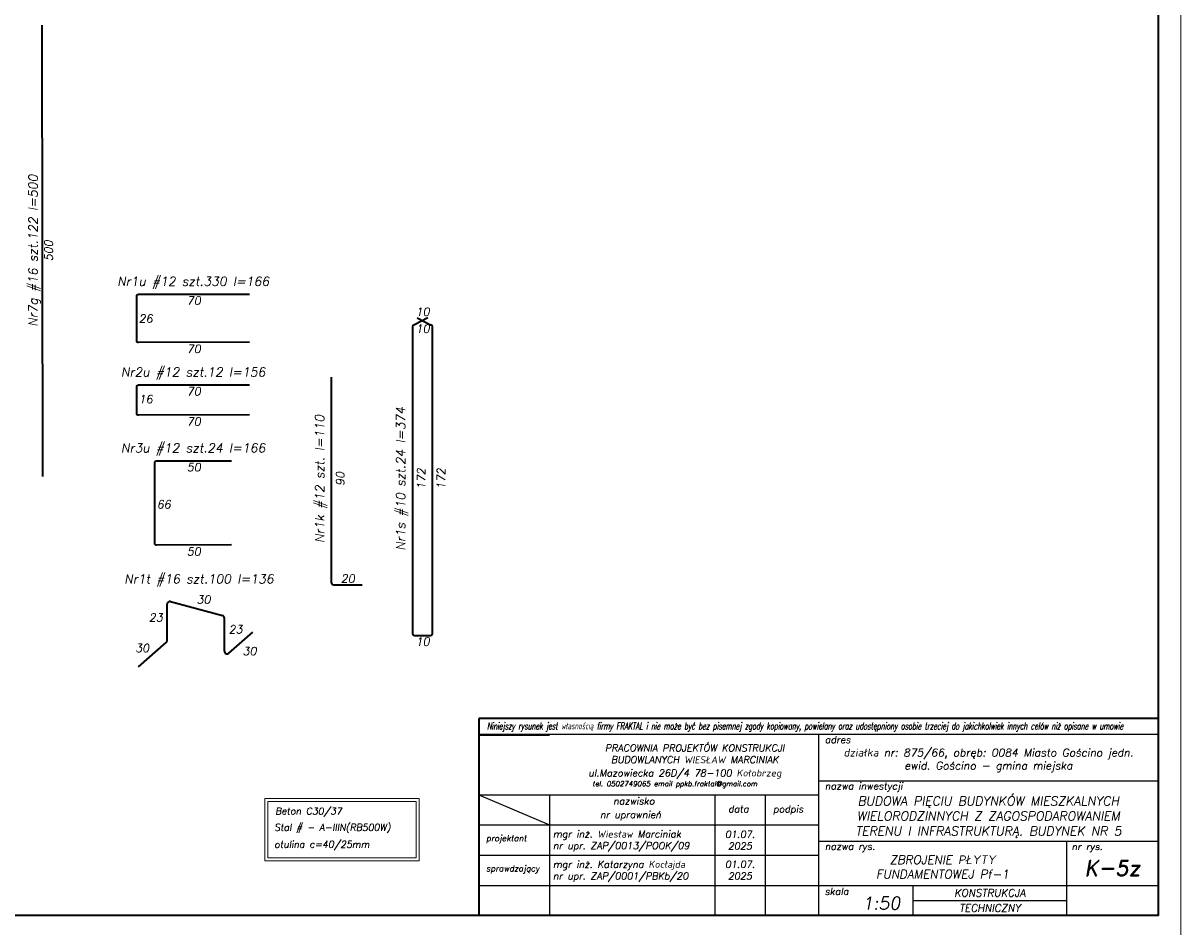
# Model space of a CAD drawing. Header units: millimetres. Extents: x 300938 to 312016, y 11971 to 20881.
# Tile 235 of 239: x 310734 to 312016, y 17954 to 18955. Entities that reach past the tile are written whole.
import ezdxf

# ---------------------------------------------------------------- set-up
doc = ezdxf.new("R2010")
doc.units = ezdxf.units.MM
doc.linetypes.add('ACAD_ISO10W100', pattern=[18, 12, -3, 0, -3])
for name, color, linetype, lineweight in [('konstrukcja', 3, 'Continuous', 35), ('konstrukcja fundamenty', 6, 'ACAD_ISO10W100', 35), ('konstrukcja wymiary', 1, 'Continuous', 13), ('opisy', 2, 'Continuous', 18), ('zbrojenie płyty', 141, 'Continuous', 35)]:
    doc.layers.add(name, color=color, linetype=linetype, lineweight=lineweight)
doc.layers.add('tabelka', color=5, linetype='Continuous')
doc.styles.add('KONSTRUKCJA', font='romand.shx', dxfattribs={"oblique": 10})
doc.styles.add('mój opis', font='romand.shx', dxfattribs={"oblique": 20})
doc.styles.get("Standard").update_dxf_attribs({"font": 'romand.shx', "oblique": 10})

msp = doc.modelspace()

# ---------------------------------------------------------------- linework, layer by layer
msp.add_line((311238.503, 18166.703), (311316.573, 18166.703))
at = {"layer": 'konstrukcja'}
msp.add_lwpolyline([(311991.285, 20016.794), (311991.285, 17966.794), (306291.285, 17966.794), (306291.285, 20016.794)], close=True, dxfattribs=at)
at = {"layer": 'konstrukcja fundamenty', "linetype": 'Continuous'}
for p, q in [((311991.285, 18185.091), (311238.503, 18185.091)), ((311238.503, 18185.091), (311238.503, 17966.794)), ((311238.503, 18167.536), (311238.503, 17966.794))]:
    msp.add_line(p, q, dxfattribs=at)
at = {"layer": 'konstrukcja wymiary'}
for points in [[(312016.285, 20041.794), (312016.285, 17941.794), (306266.285, 17941.794), (306266.285, 20041.794)], [(311001.31, 18027.473), (311172.385, 18027.473), (311172.385, 18096.395), (311001.31, 18096.395)], [(311004.67, 18030.833), (311169.025, 18030.833), (311169.025, 18093.035), (311004.67, 18093.035)]]:
    msp.add_lwpolyline(points, close=True, dxfattribs=at)
at = {"layer": 'tabelka', "color": 2, "linetype": 'ByBlock'}
for p, q in [((311991.285, 18167.536), (311238.503, 18167.536)), ((311991.285, 18167.536), (311238.503, 18167.536)), ((311614.894, 18167.536), (311614.894, 17966.794)), ((311614.894, 18167.536), (311614.894, 17966.794)), ((311991.285, 18167.536), (311991.285, 17966.794)), ((311991.285, 18167.536), (311991.285, 17966.794)), ((311614.894, 18115.986), (311991.285, 18115.986)), ((311238.503, 18100.622), (311614.894, 18100.622)), ((311238.503, 18100.622), (311316.836, 18067.165)), ((311238.503, 18100.622), (311614.894, 18100.622)), ((311238.503, 18100.622), (311316.836, 18067.165)), ((311316.836, 18100.622), (311316.836, 17966.794)), ((311316.836, 18100.622), (311316.836, 17966.794)), ((311499.801, 18100.622), (311499.801, 17966.794)), ((311499.801, 18100.622), (311499.801, 17966.794)), ((311555.865, 18100.622), (311555.865, 17966.794)), ((311238.503, 18067.165), (311614.894, 18067.165)), ((311238.503, 18067.165), (311614.894, 18067.165)), ((311614.894, 18049.05), (311991.285, 18049.05)), ((311614.894, 18049.05), (311991.285, 18049.05)), ((311889.769, 18049.05), (311889.769, 17966.794)), ((311889.769, 18049.05), (311889.769, 17966.794)), ((311238.503, 18033.708), (311614.894, 18033.708)), ((311238.503, 18033.708), (311614.894, 18033.708)), ((311238.503, 18000.251), (311991.285, 18000.251)), ((311238.503, 18000.251), (311889.769, 18000.251)), ((311719.447, 18000.251), (311719.447, 17966.794)), ((311719.447, 18000.251), (311719.447, 17966.794)), ((311719.447, 17983.522), (311889.769, 17983.522)), ((311238.503, 17966.794), (311991.285, 17966.794)), ((311238.503, 17966.794), (311991.285, 17966.794)), ((311322.146, 17966.794), (311991.285, 17966.794)), ((311322.146, 17966.794), (311991.285, 17966.794))]:
    msp.add_line(p, q, dxfattribs=at)
at = {"layer": 'zbrojenie płyty'}
for p, q in [((310754.132, 18953.243), (310755.132, 18453.243)), ((311182.053, 18628.908), (311167.041, 18621.141)), ((311170.03, 18628.908), (311185.041, 18621.141)), ((311165.041, 18619.141), (311165.041, 18278.865)), ((311187.041, 18278.865), (311187.041, 18619.141)), ((311075.284, 18334.97), (311075.284, 18563.036)), ((311077.284, 18332.97), (311109.284, 18332.97)), ((310892.971, 18271.399), (310892.971, 18311.64)), ((310896.745, 18314.538), (310954.289, 18299.166)), ((310956.515, 18259.707), (310956.515, 18296.268)), ((310961.497, 18257.456), (310987.97, 18280.765)), ((310861.516, 18242.347), (310891.953, 18269.147)), ((311167.041, 18276.865), (311185.041, 18276.865))]:
    msp.add_line(p, q, dxfattribs=at)
for points in [[(310984.359, 18602.008), (310861.428, 18601.426, -0.41558895), (310859.419, 18603.426), (310859.419, 18653.117, -0.41421356), (310861.419, 18655.117), (310984.359, 18655.117)], [(310984.359, 18521.546), (310861.428, 18520.964, -0.41558895), (310859.419, 18522.964), (310859.419, 18552.655, -0.41421356), (310861.419, 18554.655), (310984.359, 18554.655)], [(310964.359, 18377.51), (310881.428, 18376.929, -0.41558895), (310879.419, 18378.929), (310879.419, 18468.62, -0.41421356), (310881.419, 18470.62), (310964.359, 18470.62)]]:
    msp.add_lwpolyline(points, format="xyb", dxfattribs=at)
for centre, radius, start, end in [((311167.041, 18619.141), 2, 90, 180), ((311185.041, 18619.141), 2, 0, 90), ((311077.284, 18334.97), 2, 180, 270), ((310895.971, 18311.64), 3, 75.043695, 180), ((310953.515, 18296.268), 3, 0, 75.043695), ((310889.971, 18271.399), 3, 311.364293, 0), ((311167.041, 18278.865), 2, 180, 270), ((311185.041, 18278.865), 2, 270, 0), ((310959.515, 18259.707), 3, 180, 311.364293)]:
    msp.add_arc(centre, radius, start, end, dxfattribs=at)

# ---------------------------------------------------------------- texts
at = {"insert": (311247.683, 18180.635), "char_height": 7.603854, "width": 722.25719, "attachment_point": 1}
msp.add_mtext('{\\Fsimplex|c238;\\W0.6;Niniejszy rysunek jest własnością firmy FRAKTAL i nie może być bez pisemnej zgody kopiowany, powielany oraz udostępniony osobie trzeciej do jakichkolwiek innych celów niż opisane w umowie}', dxfattribs=at)
at = {"style": 'mój opis'}
for s, insert, char_height, width, attachment_point in [('{\\Q10;adres}', (311621.8, 18165.614), 7.74467, 383.27788, 1), ('\\pxqc;{\\Q10;PRACOWNIA PROJEKTÓW KONSTRUKCJI\\PBUDOWLANYCH WIESŁAW MARCINIAK}', (311286.089, 18156.156), 7.74467, 383.27788, 1), ('\\pxqc;{\\Q10;działka nr: 875/66, obręb: 0084 Miasto Gościno jedn. ewid. Gościno - gmina miejska }', (311803.089, 18138.646), 8.66666, 376.39076, 5), ('{\\Q10;ul.Mazowiecka 26D/4 78-100 Kołobrzeg\\P\\pxql;\\H0.85511x; \\H0.85714x;tel. 0502749065 email ppkb.fraktal@gmail.com}', (311359.7, 18128.567), 7.74467, 383.27788, 1), ('{\\Q10;nazwa inwestycji}', (311621.8, 18114.064), 7.74467, 383.27788, 1), ('\\pxsm1,qc;{\\Q10;BUDOWA PIĘCIU BUDYNKÓW MIESZKALNYCH WIELORODZINNYCH Z ZAGOSPODAROWANIEM TERENU I INFRASTRUKTURĄ. BUDYNEK NR 5}', (311803.089, 18075.858), 9.99999, 376.39076, 5), ('{\\Q10;nazwisko}', (311387.36, 18097.484), 7.74467, 383.27788, 1), ('{\\Q10;data}', (311514.706, 18088.877), 7.74467, 383.27788, 1), ('{\\Q10;podpis}', (311564.517, 18088.877), 7.74467, 383.27788, 1), ('{\\Q10;nr uprawnień}', (311372.742, 18082.455), 7.74467, 383.27788, 1), ('{\\Q10;mgr inż. Wiesław Marciniak}', (311320.594, 18060.934), 7.74467, 383.27788, 1), ('\\pxt20;{\\Q10;projektant}', (311246.551, 18055.746), 6.62256, 383.27788, 1), ('\\A1;{\\Q10;nr upr. ZAP/0013/POOK/09}', (311320.594, 18047.983), 7.74467, 383.27788, 1), ('{\\Q10;01.07.\\P2025}', (311527.833, 18050.436), 7.74467, 56.06429, 5), ('{\\Q10;nazwa rys.}', (311621.8, 18047.372), 7.73332, 383.27788, 1), ('\\pxqc;{\\Q10;ZBROJENIE PŁYTY\\PFUNDAMENTOWEJ Pf-1}', (311752.331, 18020.669), 9.59998, 274.87463, 5), ('{\\Q10;nr rys.}', (311895.202, 18047.159), 7.74467, 383.27788, 1), ('\\pxt20;{\\Q10;sprawdzający}', (311246.551, 18022.29), 6.62256, 383.27788, 1), ('{\\Q10;mgr inż. Katarzyna Kocłajda}', (311320.594, 18027.477), 7.74467, 383.27788, 1), ('{\\Q10;01.07.\\P2025}', (311527.833, 18016.979), 7.74467, 56.06429, 5), ('{\\Q10;K-5z}', (311940.527, 18019.291), 17.24624, 101.51613, 5), ('\\A1;{\\Q10;nr upr. ZAP/0001/PBKb/20}', (311320.594, 18014.526), 7.74467, 383.27788, 1), ('{\\Q10;skala}', (311621.662, 17997.503), 7.74467, 383.27788, 1), ('{\\Q10;1:50}', (311663.21, 17987.5), 14.08121, 383.27788, 1), ('{\\Q10;KONSTRUKCJA}', (311804.608, 17991.887), 8.36424, 170.32164, 5), ('{\\Q10;TECHNICZNY}', (311804.608, 17975.158), 8.36424, 170.32164, 5)]:
    msp.add_mtext(s, dxfattribs=dict(at, insert=insert, char_height=char_height, width=width, attachment_point=attachment_point))
at = {"layer": 'opisy', "width": 253.11941, "attachment_point": 5, "rotation": 90}
for s, insert, char_height in [('Nr7g #16 szt.122 l=500', (310746.23, 18703.243), 9.99999), ('500', (310761.744, 18703.243), 9), ('Nr1s #10 szt.24 l=374', (311153.508, 18450.535), 9.99999), ('Nr1k #12 szt. l=110', (311063.751, 18450.535), 9.99999), ('172', (311174.589, 18450.535), 9), ('172', (311196.589, 18450.535), 9), ('90', (311084.832, 18450.535), 9)]:
    msp.add_mtext(s, dxfattribs=dict(at, insert=insert, char_height=char_height))
at = {"layer": 'opisy', "attachment_point": 5}
for s, insert, char_height, width in [('Nr1u #12 szt.330 l=166', (310922.01, 18667.655), 9.99999, 253.11941), ('70', (310922.654, 18647.987), 9, 253.11941), ('10', (311176.328, 18635.586), 9, 253.11941), ('26', (310869.367, 18628.052), 9, 253.11941), ('10', (311176.328, 18616.833), 9, 253.11941), ('70', (310922.654, 18594.587), 9, 253.11941), ('Nr2u #12 szt.12 l=156', (310922.01, 18567.193), 9.99999, 253.11941), ('70', (310922.654, 18547.525), 9, 253.11941), ('16', (310869.367, 18538.835), 9, 253.11941), ('70', (310922.654, 18514.125), 9, 253.11941), ('Nr3u #12 szt.24 l=166', (310922.01, 18483.158), 9.99999, 253.11941), ('50', (310922.654, 18463.49), 9, 253.11941), ('66', (310889.367, 18422.318), 9, 253.11941), ('50', (310922.654, 18370.089), 9, 253.11941), ('Nr1t #16 szt.100 l=136', (310928.385, 18338.059), 10, 261.82727), ('20', (311093.284, 18340.083), 9, 253.11941), ('30', (310933.489, 18316.804), 9, 261.82727), ('23', (310880.565, 18296.982), 9, 261.82727), ('23', (310968.934, 18283.871), 9, 261.82727), ('30', (310865.513, 18263.145), 9, 261.82727), ('10', (311176.328, 18270.189), 9, 253.11941), ('30', (310984.471, 18259.746), 9, 261.82727)]:
    msp.add_mtext(s, dxfattribs=dict(at, insert=insert, char_height=char_height, width=width))
at = {"layer": 'opisy', "char_height": 7.56, "width": 239.08475, "attachment_point": 1, "style": 'KONSTRUKCJA'}
for s, insert in [('Beton C30/37', (311012.815, 18086.279)), ('Stal # - A-IIIN(RB500W) ', (311011.812, 18068.369)), ('otulina c=40/25mm', (311011.752, 18049.469))]:
    msp.add_mtext(s, dxfattribs=dict(at, insert=insert))

doc.saveas('drawing.dxf')
